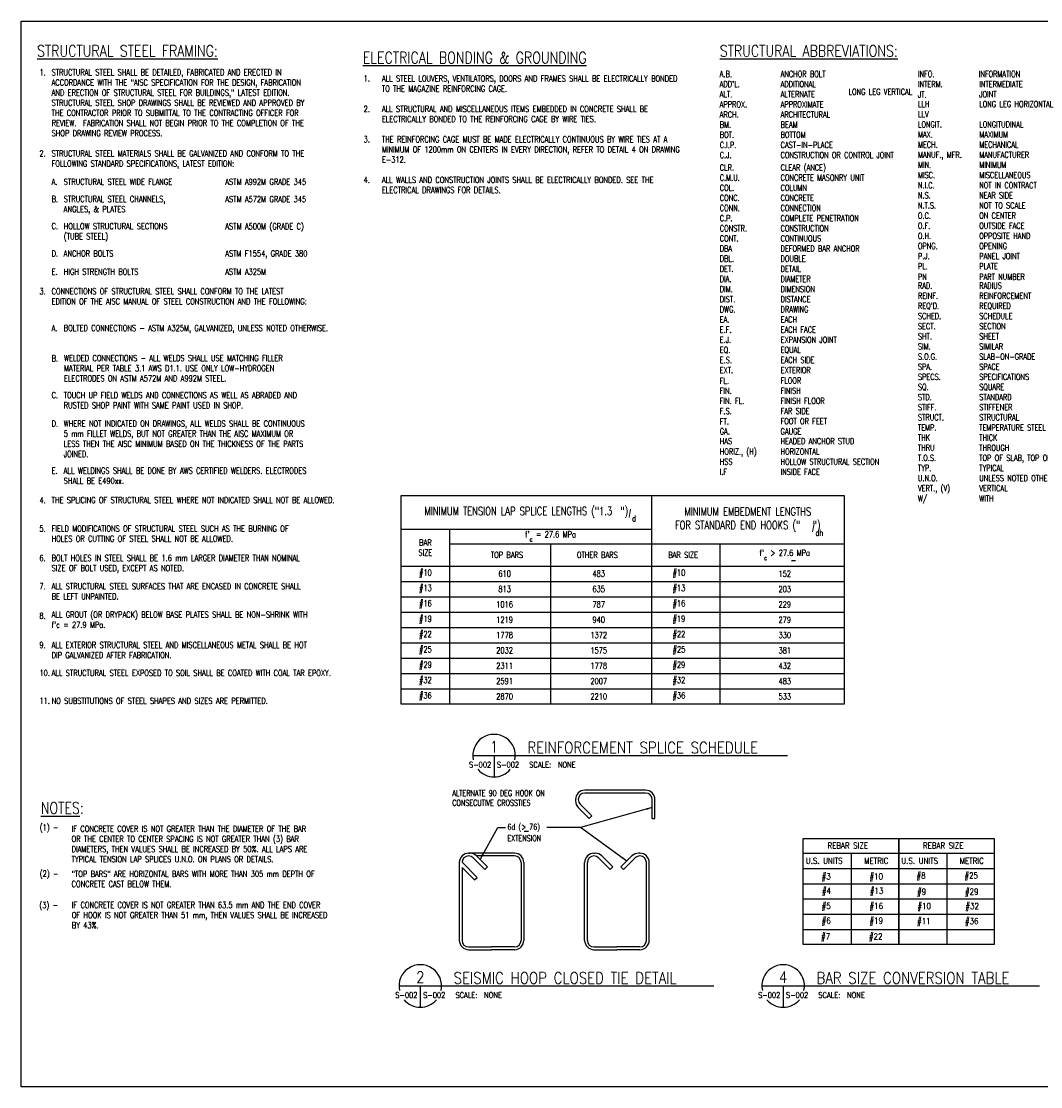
# Paper-space layout 'S-002' of a CAD drawing. Header units: millimetres. Extents: x 26 to 826, y 19 to 575.
# Tile 1 of 2: x 26 to 559, y 19 to 575. Entities that reach past the tile are written whole.
import ezdxf
from ezdxf.enums import TextEntityAlignment as Align

# ---------------------------------------------------------------- set-up
doc = ezdxf.new("R2010")
doc.units = ezdxf.units.MM
for name, color, linetype in [('G-ANNO-TTLB-4', 4, 'Continuous'), ('G-ANNO-TTLB2', 2, 'Continuous'), ('G-ANNO-TTLB5', 5, 'Continuous'), ('S-ANNO-DIMS', 2, 'Continuous'), ('S-ANNO-SYMB5', 5, 'Continuous'), ('S-ANNO-TEXT', 3, 'Continuous'), ('S-ANNO-TEXT-5', 5, 'Continuous'), ('S-ANNO-TEXT14', 14, 'Continuous'), ('S-DETL-RBAR_4', 4, 'Continuous')]:
    doc.layers.add(name, color=color, linetype=linetype)
doc.styles.add('BASE01', font='romans.shx', dxfattribs={"width": 0.8})
doc.styles.add('BASE01_TITLE', font='simplex.shx', dxfattribs={"width": 0.75, "height": 0.166667})
doc.styles.add('BASE16', font='simplex.shx', dxfattribs={"width": 0.75, "height": 2})
doc.styles.add('ROMANS', font='ROMANS.shx', dxfattribs={"width": 0.8})
doc.dimstyles.new('DIM01', dxfattribs={"dimtxt": 0.125, "dimasz": 0.09375, "dimexe": 0.0625, "dimexo": 0.0625, "dimgap": 0.09, "dimtad": 1, "dimdec": 4, "dimzin": 3, "dimdsep": 46, "dimlunit": 4, "dimtxsty": 'BASE01', "dimblk": 'ARCHTICK', "dimcen": 0.09, "dimdle": 0.0625, "dimclrd": 256, "dimclre": 256, "dimclrt": 4, "dimadec": 0, "dimazin": 0, "dimtfac": 1, "dimtdec": 4, "dimtmove": 0, "dimatfit": 3, "dimfxl": 1, "dimfrac": 2, "dimtolj": 1, "dimtzin": 0, "dimlwd": -1, "dimlwe": -1, "dimarcsym": 0})

# ---------------------------------------------------------------- blocks, each defined once
blk = doc.blocks.new('L_sub')
at = {"insert": (-1.37, 4.04), "char_height": 2.6667, "attachment_point": 1, "style": 'BASE16'}
blk.add_mtext('{\\Fscripts.shx|c0;l}', dxfattribs=at)
at = {"style": 'BASE16', "width": 0.75}
blk.add_attdef('X', (0, 0), '', height=2, dxfattribs=at)

psp = doc.layouts.new('S-002')

# ---------------------------------------------------------------- linework, layer by layer
at = {"layer": 'Defpoints'}
psp.add_lwpolyline([(26.42, 575.17), (776.41, 575.17), (776.41, 18.83), (26.42, 18.83)], close=True, dxfattribs=at)
at = {"layer": 'G-ANNO-TTLB-4'}
for p, q in [((250.01, 310), (250.01, 218.59)), ((250.01, 302.36), (355.51, 302.36)), ((302.76, 302.37), (302.76, 218.59)), ((391.21, 302.36), (391.21, 218.59)), ((224.84, 290.71), (456.05, 290.71)), ((434.77, 140.69), (484.63, 140.69)), ((459.8, 140.69), (459.8, 93.01)), ((484.63, 140.69), (534.49, 140.69)), ((509.65, 140.69), (509.65, 93.01)), ((434.77, 132.74), (484.63, 132.74)), ((484.63, 132.74), (534.49, 132.74))]:
    psp.add_line(p, q, dxfattribs=at)
at = {"layer": 'G-ANNO-TTLB2'}
for p, q in [((224.84, 282.69), (456.05, 282.69)), ((224.84, 274.68), (456.05, 274.68)), ((224.84, 266.67), (456.05, 266.67)), ((224.84, 258.65), (456.05, 258.65)), ((224.84, 250.64), (456.05, 250.64)), ((224.84, 242.63), (456.05, 242.63)), ((224.84, 234.61), (456.05, 234.61)), ((224.84, 226.6), (456.05, 226.6)), ((434.77, 124.8), (484.63, 124.8)), ((484.63, 124.8), (534.49, 124.8)), ((434.77, 116.85), (484.63, 116.85)), ((484.63, 116.85), (534.49, 116.85)), ((434.77, 108.9), (484.63, 108.9)), ((484.63, 108.9), (534.49, 108.9)), ((434.77, 100.95), (484.63, 100.95)), ((484.63, 100.95), (534.49, 100.95))]:
    psp.add_line(p, q, dxfattribs=at)
at = {"layer": 'G-ANNO-TTLB5'}
for p, q in [((224.84, 310), (355.51, 310)), ((355.51, 302.36), (456.05, 302.36)), ((434.77, 148.44), (484.63, 148.44)), ((484.63, 148.44), (534.49, 148.44))]:
    psp.add_line(p, q, dxfattribs=at)
for points in [[(224.84, 218.59), (224.84, 327.53), (456.05, 327.53), (456.05, 218.59)], [(434.77, 148.44), (484.63, 148.44), (484.63, 93.01), (434.77, 93.01)], [(484.63, 148.44), (534.49, 148.44), (534.49, 93.01), (484.63, 93.01)]]:
    psp.add_lwpolyline(points, close=True, dxfattribs=at)
psp.add_lwpolyline([(355.51, 327.53), (355.51, 218.59)], dxfattribs=at)
at = {"layer": 'S-ANNO-SYMB5'}
for p, q in [((262.17, 191.71), (290.68, 191.71)), ((273.28, 191.71), (273.28, 180.6)), ((290.68, 191.71), (426.47, 191.71)), ((223.66, 71.41), (252.17, 71.41)), ((234.77, 71.41), (234.77, 60.3)), ((252.17, 71.41), (387.96, 71.41)), ((413.14, 71.41), (441.65, 71.41)), ((424.25, 71.41), (424.25, 60.3)), ((441.65, 71.41), (558.06, 71.41))]:
    psp.add_line(p, q, dxfattribs=at)
for centre, start, end in [((273.28, 191.71), 348.1652, 191.8348), ((273.28, 191.71), 220.0956, 319.9044), ((234.77, 71.41), 348.1652, 191.8348), ((424.25, 71.41), 348.1652, 191.8348), ((234.77, 71.41), 220.0956, 319.9044), ((424.25, 71.41), 220.0956, 319.9044)]:
    psp.add_arc(centre, 11.11, start, end, dxfattribs=at)
at = {"layer": 'S-ANNO-TEXT'}
for p, q in [((355.51, 327.49), (355.51, 310)), ((355.51, 310), (355.51, 302.37)), ((428.63, 293.6), (430.71, 293.6)), ((289.04, 152.26), (291.26, 152.26))]:
    psp.add_line(p, q, dxfattribs=at)
at = {"layer": 'S-DETL-RBAR_4'}
for p, q in [((352.43, 173.62), (320.68, 173.62)), ((315.81, 168.75), (315.81, 168.08)), ((352.43, 172.19), (320.68, 172.19)), ((355.87, 158.88), (355.87, 168.75)), ((357.3, 158.88), (357.3, 168.75)), ((317.24, 164.63), (322.98, 158.88)), ((318.25, 166.31), (324.33, 160.23)), ((324.33, 160.23), (322.98, 158.88)), ((355.87, 158.88), (357.3, 158.88)), ((260.01, 140.74), (260.68, 140.74)), ((283.97, 140.74), (260.01, 140.74)), ((264.13, 139.31), (269.88, 133.56)), ((283.97, 139.31), (264.13, 139.31)), ((325.46, 140.74), (326.12, 140.74)), ((329.57, 139.31), (335.32, 133.56)), ((345.3, 139.31), (339.56, 133.56)), ((349.42, 140.74), (348.75, 140.74)), ((255.14, 135.86), (255.14, 95.24)), ((256.58, 136.03), (264.46, 128.15)), ((262.45, 138.3), (268.53, 132.22)), ((268.53, 132.22), (269.88, 133.56)), ((287.42, 135.86), (287.42, 95.24)), ((288.85, 135.86), (288.85, 95.24)), ((320.58, 95.24), (320.58, 135.86)), ((322.02, 95.24), (322.02, 135.86)), ((327.89, 138.3), (333.97, 132.22)), ((333.97, 132.22), (335.32, 133.56)), ((340.9, 132.22), (339.56, 133.56)), ((346.98, 138.3), (340.9, 132.22)), ((352.86, 95.24), (352.86, 135.86)), ((354.29, 95.24), (354.29, 135.86)), ((256.57, 133.34), (256.57, 95.24)), ((256.57, 133.34), (263.11, 126.8)), ((263.11, 126.8), (264.46, 128.15)), ((260.01, 91.8), (271.99, 91.8)), ((260.01, 90.37), (271.99, 90.37)), ((283.97, 91.8), (271.99, 91.8)), ((283.97, 90.37), (271.99, 90.37)), ((325.46, 91.8), (337.44, 91.8)), ((325.46, 90.37), (337.44, 90.37)), ((349.42, 91.8), (337.44, 91.8)), ((349.42, 90.37), (337.44, 90.37))]:
    psp.add_line(p, q, dxfattribs=at)
for centre, radius, start, end in [((320.68, 168.75), 4.87, 90, 180), ((352.43, 168.75), 4.87, 0, 90), ((320.68, 168.08), 4.87, 180, 225), ((320.68, 168.75), 3.44, 90, 180), ((320.68, 168.75), 3.44, 180, 225), ((352.43, 168.75), 3.44, 0, 90), ((260.01, 135.86), 4.87, 90, 180), ((260.01, 135.86), 3.44, 90, 180), ((260.01, 135.86), 3.44, 45, 90), ((260.68, 135.86), 4.87, 45, 90), ((283.97, 135.86), 4.87, 0, 90), ((283.97, 135.86), 3.44, 0, 90), ((325.46, 135.86), 4.87, 90, 180), ((325.46, 135.86), 3.44, 90, 180), ((325.46, 135.86), 3.44, 45, 90), ((326.12, 135.86), 4.87, 45, 90), ((348.75, 135.86), 4.87, 90, 135), ((349.42, 135.86), 3.44, 90, 135), ((349.42, 135.86), 4.87, 0, 90), ((349.42, 135.86), 3.44, 0, 90), ((260.01, 95.24), 4.87, 180, 270), ((260.01, 95.24), 3.44, 180, 270), ((283.97, 95.24), 3.44, 270, 0), ((283.97, 95.24), 4.87, 270, 0), ((325.46, 95.24), 4.87, 180, 270), ((325.46, 95.24), 3.44, 180, 270), ((349.42, 95.24), 4.87, 270, 0), ((349.42, 95.24), 3.44, 270, 0)]:
    psp.add_arc(centre, radius, start, end, dxfattribs=at)

# ---------------------------------------------------------------- block references
at = {"layer": 'S-ANNO-TEXT', "xscale": 1.587500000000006, "yscale": 1.587500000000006, "zscale": 1.587500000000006}
for p, values in [((345.39, 313.93), {'X': 'd'}), ((441.17, 306.46), {'X': 'dh'})]:
    psp.add_blockref('L_sub', p, dxfattribs=at).add_auto_attribs(values)

# ---------------------------------------------------------------- texts
at = {"layer": 'S-ANNO-TEXT'}
for s, height, style, width, p in [('A.B.', 3.175, 'BASE01', 0.75, (391.15, 546.08)), ('ANCHOR BOLT', 3.175, 'BASE01', 0.75, (422.9, 546.08)), ('INFO.', 3.175, 'BASE01', 0.75, (494.61, 546.06)), ('INFORMATION', 3.175, 'BASE01', 0.75, (526.36, 546.06)), ("ADD'L.", 3.175, 'BASE01', 0.75, (391.15, 540.78)), ('ADDITIONAL', 3.175, 'BASE01', 0.75, (422.9, 540.78)), ('LONG LEG VERTICAL', 3.175, 'BASE01', 0.75, (458.38, 536.78)), ('INTERM.', 3.175, 'BASE01', 0.75, (494.61, 540.77)), ('INTERMEDIATE', 3.175, 'BASE01', 0.75, (526.63, 540.77)), ('ALT.', 3.175, 'BASE01', 0.75, (391.15, 535.49)), ('ALTERNATE', 3.175, 'BASE01', 0.75, (422.9, 535.49)), ('JT.', 3.175, 'BASE01', 0.75, (494.61, 535.32)), ('JOINT', 3.175, 'BASE01', 0.75, (526.63, 535.48)), ('APPROX.', 3.175, 'BASE01', 0.75, (391.15, 530.2)), ('APPROXIMATE', 3.175, 'BASE01', 0.75, (422.9, 530.2)), ('LLH', 3.175, 'BASE01', 0.75, (494.61, 530.33)), ('LONG LEG HORIZONTAL', 3.175, 'BASE01', 0.75, (526.63, 530.33)), ('ARCH.', 3.175, 'BASE01', 0.75, (391.15, 524.91)), ('ARCHITECTURAL', 3.175, 'BASE01', 0.75, (422.9, 524.91)), ('LLV', 3.175, 'BASE01', 0.75, (494.61, 525.04)), ('LONGIT.', 3.175, 'BASE01', 0.75, (494.61, 519.75)), ('LONGITUDINAL', 3.175, 'BASE01', 0.75, (526.63, 519.75)), ('BM.', 3.175, 'BASE01', 0.75, (391.15, 519.62)), ('BOT.', 3.175, 'BASE01', 0.75, (391.15, 514.33)), ('BEAM', 3.175, 'BASE01', 0.75, (422.9, 519.62)), ('BOTTOM', 3.175, 'BASE01', 0.75, (422.9, 514.33)), ('MAX.', 3.175, 'BASE01', 0.75, (494.61, 514.45)), ('MAXIMUM', 3.175, 'BASE01', 0.75, (526.63, 514.45)), ('C.I.P.', 3.175, 'BASE01', 0.75, (391.15, 509.03)), ('CAST-IN-PLACE', 3.175, 'BASE01', 0.75, (422.9, 509.03)), ('MECH.', 3.175, 'BASE01', 0.75, (494.61, 509.16)), ('MECHANICAL', 3.175, 'BASE01', 0.75, (526.63, 509.16)), ('C.J.', 3.175, 'BASE01', 0.75, (391.15, 503.74)), ('CONSTRUCTION OR CONTROL JOINT', 3.175, 'BASE01', 0.75, (422.9, 503.74)), ('MANUF., MFR.', 3.175, 'BASE01', 0.75, (494.61, 503.87)), ('MANUFACTURER', 3.175, 'BASE01', 0.75, (526.63, 503.87)), ('CLEAR (ANCE)', 3.175, 'BASE01', 0.75, (422.9, 497.24)), ('MIN.', 3.175, 'BASE01', 0.75, (494.61, 498.58)), ('MINIMUM', 3.175, 'BASE01', 0.75, (526.63, 498.58)), ('CLR.', 3.175, 'BASE01', 0.75, (391.15, 497.24)), ('C.M.U.', 3.175, 'BASE01', 0.75, (391.15, 491.95)), ('CONCRETE MASONRY UNIT', 3.175, 'BASE01', 0.75, (422.9, 491.95)), ('MISC.', 3.175, 'BASE01', 0.75, (494.61, 493.29)), ('MISCELLANEOUS', 3.175, 'BASE01', 0.75, (526.63, 493.29)), ('COL.', 3.175, 'BASE01', 0.75, (391.15, 486.66)), ('COLUMN', 3.175, 'BASE01', 0.75, (422.9, 486.66)), ('N.I.C.', 3.175, 'BASE01', 0.75, (494.61, 487.96)), ('NOT IN CONTRACT', 3.175, 'BASE01', 0.75, (526.63, 487.96)), ('CONC.', 3.175, 'BASE01', 0.75, (391.15, 481.37)), ('CONCRETE', 3.175, 'BASE01', 0.75, (422.9, 481.37)), ('N.S.', 3.175, 'BASE01', 0.75, (494.61, 482.7)), ('NEAR SIDE', 3.175, 'BASE01', 0.75, (526.63, 482.7)), ('CONN.', 3.175, 'BASE01', 0.75, (391.15, 476.08)), ('CONNECTION', 3.175, 'BASE01', 0.75, (422.9, 476.08)), ('N.T.S.', 3.175, 'BASE01', 0.75, (494.61, 477.41)), ('NOT TO SCALE', 3.175, 'BASE01', 0.75, (526.63, 477.41)), ('C.P.', 3.175, 'BASE01', 0.75, (391.15, 470.78)), ('COMPLETE PENETRATION', 3.175, 'BASE01', 0.75, (422.9, 470.78)), ('O.C.', 3.175, 'BASE01', 0.75, (494.61, 472.12)), ('ON CENTER', 3.175, 'BASE01', 0.75, (526.63, 472.12)), ('CONSTR.', 3.175, 'BASE01', 0.75, (391.15, 465.49)), ('CONSTRUCTION', 3.175, 'BASE01', 0.75, (422.9, 465.49)), ('O.F.', 3.175, 'BASE01', 0.75, (494.61, 466.83)), ('OUTSIDE FACE', 3.175, 'BASE01', 0.75, (526.63, 466.83)), ('CONT.', 3.175, 'BASE01', 0.75, (391.15, 460.2)), ('CONTINUOUS', 3.175, 'BASE01', 0.75, (422.9, 460.2)), ('O.H.', 3.175, 'BASE01', 0.75, (494.61, 461.54)), ('OPPOSITE HAND', 3.175, 'BASE01', 0.75, (526.63, 461.54)), ('DBA', 3.175, 'BASE01', 0.75, (391.15, 454.91)), ('DEFORMED BAR ANCHOR', 3.175, 'BASE01', 0.75, (422.9, 454.91)), ('OPNG.', 3.175, 'BASE01', 0.75, (494.61, 456.25)), ('OPENING', 3.175, 'BASE01', 0.75, (526.63, 456.25)), ('DBL.', 3.175, 'BASE01', 0.75, (391.15, 449.62)), ('DOUBLE', 3.175, 'BASE01', 0.75, (422.9, 449.62)), ('P.J.', 3.175, 'BASE01', 0.75, (494.61, 450.95)), ('PANEL JOINT', 3.175, 'BASE01', 0.75, (526.63, 450.95)), ('DET.', 3.175, 'BASE01', 0.75, (391.15, 444.33)), ('DETAIL', 3.175, 'BASE01', 0.75, (422.9, 444.33)), ('PL.', 3.175, 'BASE01', 0.75, (494.61, 445.66)), ('PLATE', 3.175, 'BASE01', 0.75, (526.63, 445.66)), ('DIA.', 3.175, 'BASE01', 0.75, (391.15, 439.03)), ('DIAMETER', 3.175, 'BASE01', 0.75, (422.9, 439.03)), ('PN', 3.175, 'BASE01', 0.75, (494.61, 440.17)), ('PART NUMBER', 3.175, 'BASE01', 0.75, (526.63, 440.17)), ('DIM.', 3.175, 'BASE01', 0.75, (391.15, 433.74)), ('DIMENSION', 3.175, 'BASE01', 0.75, (422.9, 433.74)), ('RAD.', 3.175, 'BASE01', 0.75, (494.61, 435.54)), ('RADIUS', 3.175, 'BASE01', 0.75, (526.63, 435.54)), ('DIST.', 3.175, 'BASE01', 0.75, (391.15, 428.45)), ('DISTANCE', 3.175, 'BASE01', 0.75, (422.9, 428.45)), ('REINF.', 3.175, 'BASE01', 0.75, (494.61, 430.25)), ('REINFORCEMENT', 3.175, 'BASE01', 0.75, (526.63, 430.25)), ('DWG.', 3.175, 'BASE01', 0.75, (391.15, 423.16)), ('DRAWING', 3.175, 'BASE01', 0.75, (422.9, 423.16)), ('SCHED.', 3.175, 'BASE01', 0.75, (494.61, 419.67)), ("REQ'D.", 3.175, 'BASE01', 0.75, (494.61, 424.96)), ('SCHEDULE', 3.175, 'BASE01', 0.75, (526.63, 419.67)), ('REQUIRED', 3.175, 'BASE01', 0.75, (526.63, 424.96)), ('EA.', 3.175, 'BASE01', 0.75, (391.15, 417.87)), ('EACH', 3.175, 'BASE01', 0.75, (422.9, 417.87)), ('SECT.', 3.175, 'BASE01', 0.75, (494.61, 414.37)), ('SECTION', 3.175, 'BASE01', 0.75, (526.63, 414.37)), ('E.F.', 3.175, 'BASE01', 0.75, (391.15, 412.58)), ('EACH FACE', 3.175, 'BASE01', 0.75, (422.9, 412.58)), ('SHT.', 3.175, 'BASE01', 0.75, (494.61, 409.08)), ('SHEET', 3.175, 'BASE01', 0.75, (526.63, 409.08)), ('E.J.', 3.175, 'BASE01', 0.75, (391.15, 407.28)), ('EXPANSION JOINT', 3.175, 'BASE01', 0.75, (422.9, 407.28)), ('SIM.', 3.175, 'BASE01', 0.75, (494.61, 403.79)), ('SIMILAR', 3.175, 'BASE01', 0.75, (526.63, 403.79)), ('EQ.', 3.175, 'BASE01', 0.75, (391.15, 401.99)), ('EQUAL', 3.175, 'BASE01', 0.75, (422.9, 401.99)), ('S.O.G.', 3.175, 'BASE01', 0.75, (494.61, 398.5)), ('SLAB-ON-GRADE', 3.175, 'BASE01', 0.75, (526.63, 398.5)), ('E.S.', 3.175, 'BASE01', 0.75, (391.15, 396.7)), ('EACH SIDE', 3.175, 'BASE01', 0.75, (422.9, 396.7)), ('SPA.', 3.175, 'BASE01', 0.75, (494.61, 393.19)), ('SPACE', 3.175, 'BASE01', 0.75, (526.63, 393.19)), ('EXT.', 3.175, 'BASE01', 0.75, (391.15, 391.41)), ('EXTERIOR', 3.175, 'BASE01', 0.75, (422.9, 391.41)), ('SPECS.', 3.175, 'BASE01', 0.75, (494.61, 387.92)), ('SPECIFICATIONS', 3.175, 'BASE01', 0.75, (526.63, 387.92)), ('FL.', 3.175, 'BASE01', 0.75, (391.15, 385.8)), ('FLOOR', 3.175, 'BASE01', 0.75, (422.9, 385.96)), ('FINISH', 3.175, 'BASE01', 0.75, (422.9, 380.66)), ('SQ.', 3.175, 'BASE01', 0.75, (494.61, 382.63)), ('SQUARE', 3.175, 'BASE01', 0.75, (526.63, 382.63)), ('FIN.', 3.175, 'BASE01', 0.75, (391.15, 380.66)), ('FIN. FL.', 3.175, 'BASE01', 0.75, (391.15, 375.37)), ('FINISH FLOOR', 3.175, 'BASE01', 0.75, (422.9, 375.37)), ('STD.', 3.175, 'BASE01', 0.75, (494.61, 377.34)), ('STANDARD', 3.175, 'BASE01', 0.75, (526.63, 377.34)), ('F.S.', 3.175, 'BASE01', 0.75, (391.15, 370.06)), ('FAR SIDE', 3.175, 'BASE01', 0.75, (422.9, 370.06)), ('STIFF.', 3.175, 'BASE01', 0.75, (494.61, 372.05)), ('STIFFENER', 3.175, 'BASE01', 0.75, (526.63, 372.05)), ('FT.', 3.175, 'BASE01', 0.75, (391.15, 364.6)), ('FOOT OR FEET', 3.175, 'BASE01', 0.75, (422.9, 364.77)), ('STRUCT.', 3.175, 'BASE01', 0.75, (494.61, 366.76)), ('STRUCTURAL', 3.175, 'BASE01', 0.75, (526.63, 366.76)), ('GA.', 3.175, 'BASE01', 0.75, (391.15, 359.47)), ('GAUGE', 3.175, 'BASE01', 0.75, (422.9, 359.47)), ('TEMP.', 3.175, 'BASE01', 0.75, (494.61, 361.46)), ('TEMPERATURE STEEL', 3.175, 'BASE01', 0.75, (526.63, 361.46)), ('HAS', 3.175, 'BASE01', 0.75, (391.15, 354.34)), ('HEADED ANCHOR STUD', 3.175, 'BASE01', 0.75, (422.9, 354.34)), ('THK', 3.175, 'BASE01', 0.75, (494.61, 356.17)), ('THICK', 3.175, 'BASE01', 0.75, (526.63, 356.17)), ('HORIZ., (H)', 3.175, 'BASE01', 0.75, (391.15, 348.89)), ('HORIZONTAL', 3.175, 'BASE01', 0.75, (422.9, 348.89)), ('THRU', 3.175, 'BASE01', 0.75, (494.61, 350.89)), ('THROUGH', 3.175, 'BASE01', 0.75, (526.63, 350.89)), ('HSS', 3.175, 'BASE01', 0.75, (391.15, 343.6)), ('HOLLOW STRUCTURAL SECTION', 3.175, 'BASE01', 0.75, (422.9, 343.6)), ('T.O.S.', 3.175, 'BASE01', 0.75, (494.61, 345.6)), ('TOP OF SLAB, TOP OF STEEL', 3.175, 'BASE01', 0.75, (526.63, 345.6)), ('I.F', 3.175, 'BASE01', 0.75, (391.15, 338.32)), ('INSIDE FACE', 3.175, 'BASE01', 0.75, (422.9, 338.32)), ('TYP.', 3.175, 'BASE01', 0.75, (494.61, 340.31)), ('TYPICAL', 3.175, 'BASE01', 0.75, (526.63, 340.31)), ('U.N.O.', 3.175, 'BASE01', 0.75, (494.61, 335.02)), ('UNLESS NOTED OTHERWISE', 3.175, 'BASE01', 0.75, (526.63, 335.02)), ('VERT., (V)', 3.175, 'BASE01', 0.75, (494.61, 329.73)), ('VERTICAL', 3.175, 'BASE01', 0.75, (526.63, 329.73)), ('W/', 3.175, 'BASE01', 0.75, (494.61, 324.39)), ('WITH', 3.175, 'BASE01', 0.75, (526.63, 324.43)), ('S-002', 3, 'ROMANS', 0.85, (274.77, 185.46)), ('SCALE:  NONE', 3, 'ROMANS', 0.85, (291.65, 185.46)), ('6d (> 76)', 3.048, 'BASE01', 0.8, (280.27, 152.96)), ('EXTENSION', 3.048, 'BASE01', 0.8, (280.27, 147.06)), ('REBAR SIZE', 3.176, 'ROMANS', 0.85, (447.38, 143.17)), ('REBAR SIZE', 3.176, 'ROMANS', 0.85, (497.24, 143.17)), ('U.S. UNITS', 3.176, 'ROMANS', 0.85, (436.09, 135.19)), ('METRIC', 3.176, 'ROMANS', 0.85, (466.58, 135.19)), ('U.S. UNITS', 3.176, 'ROMANS', 0.85, (485.95, 135.19)), ('METRIC', 3.176, 'ROMANS', 0.85, (516.43, 135.19)), ('#3', 3.176, 'ROMANS', 0.85, (444.32, 127.05)), ('#10', 3.176, 'ROMANS', 0.85, (469.35, 127.05)), ('#8', 3.176, 'ROMANS', 0.85, (493.89, 127.5)), ('#25', 3.176, 'ROMANS', 0.85, (518.92, 127.5)), ('#4', 3.176, 'ROMANS', 0.85, (444.52, 119.52)), ('#13', 3.176, 'ROMANS', 0.85, (469.54, 119.52)), ('#9', 3.176, 'ROMANS', 0.85, (494.18, 119.1)), ('#29', 3.176, 'ROMANS', 0.85, (519.2, 119.1)), ('#5', 3.176, 'ROMANS', 0.85, (444.32, 111.65)), ('#16', 3.176, 'ROMANS', 0.85, (469.35, 111.65)), ('#10', 3.176, 'ROMANS', 0.85, (494.37, 111.57)), ('#32', 3.176, 'ROMANS', 0.85, (519.4, 111.57)), ('#6', 3.176, 'ROMANS', 0.85, (444.32, 103.95)), ('#19', 3.176, 'ROMANS', 0.85, (469.35, 103.95)), ('#11', 3.176, 'ROMANS', 0.85, (494.18, 103.7)), ('#36', 3.176, 'ROMANS', 0.85, (519.2, 103.7)), ('#7', 3.176, 'ROMANS', 0.85, (444.04, 95.71)), ('#22', 3.176, 'ROMANS', 0.85, (469.06, 95.71)), ('S-002', 3, 'ROMANS', 0.85, (236.26, 65.16)), ('SCALE:  NONE', 3, 'ROMANS', 0.85, (253.14, 65.16)), ('S-002', 3, 'ROMANS', 0.85, (425.74, 65.16)), ('SCALE:  NONE', 3, 'ROMANS', 0.85, (442.62, 65.16))]:
    psp.add_text(s, height=height, dxfattribs=dict(at, style=style, width=width)).set_placement(p)
at = {"layer": 'S-ANNO-TEXT', "style": 'ROMANS', "width": 0.85}
for p in [(271.79, 185.46), (233.29, 65.16), (422.77, 65.16)]:
    psp.add_text('S-002', height=3, dxfattribs=at).set_placement(p, align=Align.RIGHT)
at = {"layer": 'S-ANNO-TEXT', "char_height": 3.175, "attachment_point": 1, "style": 'BASE01'}
for s, insert in [('1.', (35.88, 550.1)), ('2.', (35.88, 507.75)), ('A.', (42.23, 492.96)), ('STRUCTURAL STEEL WIDE FLANGE', (48.58, 492.96)), ('ASTM A992M GRADE 345', (132.93, 492.96)), ('B.', (42.23, 483.95)), ('STRUCTURAL STEEL CHANNELS, \\PANGLES, & PLATES', (48.58, 483.95)), ('ASTM A572M GRADE 345', (132.93, 483.89)), ('C.', (42.23, 469.84)), ('HOLLOW STRUCTURAL SECTIONS\\P(TUBE STEEL)', (48.58, 469.77)), ('ASTM A500M (GRADE C)', (132.93, 469.71)), ('D.', (42.23, 455.51)), ('ANCHOR BOLTS ', (48.58, 455.51)), ('ASTM F1554, GRADE 380', (132.9, 455.51)), ('E.', (42.23, 445.99)), ('HIGH STRENGTH BOLTS', (48.58, 445.99)), ('ASTM A325M', (132.9, 445.99)), ('3.', (35.88, 435.78)), ('A.', (42.23, 416.58)), ('B.', (42.23, 400.75)), ('C.', (42.23, 381.53)), ('D.', (42.23, 366.7)), ('E.', (42.23, 342.11)), ('4.', (35.88, 326.75)), ('5.', (35.88, 311.86)), ('6.', (35.88, 296.47)), ('7.', (35.88, 281.73)), ('8.', (35.88, 266.34)), ('9.', (35.88, 251.08)), ('10.', (35.88, 236.5)), ('11.', (35.88, 221.92)), ('(1) -', (36.04, 155.78)), ('IF CONCRETE COVER IS NOT GREATER THAN THE DIAMETER OF THE BAR\\POR THE CENTER TO CENTER SPACING IS NOT GREATER THAN (3) BAR \\PDIAMETERS, THEN VALUES SHALL BE INCREASED BY 50%. ALL LAPS ARE\\PTYPICAL TENSION LAP SPLICES U.N.O. ON PLANS OR DETAILS.', (52.69, 155.1)), ('(2) -', (36.04, 131.68)), ('"TOP BARS" ARE HORIZONTAL BARS WITH MORE THAN 305 mm DEPTH OF\\PCONCRETE CAST BELOW THEM.', (52.69, 131.54)), ('(3) -', (35.81, 115.18)), ('IF CONCRETE COVER IS NOT GREATER THAN 63.5 mm AND THE END COVER\\POF HOOK IS NOT GREATER THAN 51 mm, THEN VALUES SHALL BE INCREASED \\PBY 43%.', (52.79, 115.29))]:
    psp.add_mtext(s, dxfattribs=dict(at, insert=insert))
at = {"layer": 'S-ANNO-TEXT'}
for s, insert, char_height, width, attachment_point, style in [('STRUCTURAL STEEL SHALL BE DETAILED, FABRICATED AND ERECTED IN ACCORDANCE WITH THE "AISC SPECIFICATION FOR THE DESIGN, FABRICATION AND ERECTION OF STRUCTURAL STEEL FOR BUILDINGS," LATEST EDITION.  STRUCTURAL STEEL SHOP DRAWINGS SHALL BE REVIEWED AND APPROVED BY THE CONTRACTOR PRIOR TO SUBMITTAL TO THE CONTRACTING OFFICER FOR REVIEW.  FABRICATION SHALL NOT BEGIN PRIOR TO THE COMPLETION OF THE SHOP DRAWING REVIEW PROCESS.', (42.23, 550.1), 3.175, 146.05, 1, 'BASE01'), ('\\pxi-3,l3,t3;1.^IALL STEEL LOUVERS, VENTILATORS, DOORS AND FRAMES SHALL BE ELECTRICALLY BONDED TO THE MAGAZINE REINFORCING CAGE.\\P\\P2.^IALL STRUCTURAL AND MISCELLANEOUS ITEMS EMBEDDED IN CONCRETE SHALL BE ELECTRICALLY BONDED TO THE REINFORCING CAGE BY WIRE TIES.\\P\\P3.^ITHE REINFORCING CAGE MUST BE MADE ELECTRICALLY CONTINUOUS BY WIRE TIES AT A MINIMUM OF 1200mm ON CENTERS IN EVERY DIRECTION, REFER TO DETAIL 4 ON DRAWING E-312.\\P\\P4.^IALL WALLS AND CONSTRUCTION JOINTS SHALL BE ELECTRICALLY BONDED. SEE THE ELECTRICAL DRAWINGS FOR DETAILS.', (205.17, 546.88), 3.175, 179.031, 1, 'BASE01'), ('STRUCTURAL STEEL MATERIALS SHALL BE GALVANIZED AND CONFORM TO THE FOLLOWING STANDARD SPECIFICATIONS, LATEST EDITION:', (42.23, 507.75), 3.175, 146.05, 1, 'BASE01'), ('CONNECTIONS OF STRUCTURAL STEEL SHALL CONFORM TO THE LATEST EDITION OF THE AISC MANUAL OF STEEL CONSTRUCTION AND THE FOLLOWING: ', (42.23, 435.78), 3.175, 146.05, 1, 'BASE01'), ('BOLTED CONNECTIONS - ASTM A325M, GALVANIZED, UNLESS NOTED OTHERWISE.', (48.58, 416.58), 3.175, 139.7, 1, 'BASE01'), ('WELDED CONNECTIONS - ALL WELDS SHALL USE MATCHING FILLER MATERIAL PER TABLE 3.1 AWS D1.1. USE ONLY LOW-HYDROGEN ELECTRODES ON ASTM A572M AND A992M STEEL.', (48.67, 400.87), 3.175, 139.6064, 1, 'BASE01'), ('TOUCH UP FIELD WELDS AND CONNECTIONS AS WELL AS ABRADED AND RUSTED SHOP PAINT WITH SAME PAINT USED IN SHOP.', (48.56, 381.53), 3.175, 139.7146, 1, 'BASE01'), ('WHERE NOT INDICATED ON DRAWINGS, ALL WELDS SHALL BE CONTINUOUS 5 mm FILLET WELDS, BUT NOT GREATER THAN THE AISC MAXIMUM OR LESS THEN THE AISC MINIMUM BASED ON THE THICKNESS OF THE PARTS JOINED.', (48.56, 366.7), 3.175, 139.7146, 1, 'BASE01'), ('ALL WELDINGS SHALL BE DONE BY AWS CERTIFIED WELDERS. ELECTRODES SHALL BE E490xx.', (48.56, 342.11), 3.175, 139.7146, 1, 'BASE01'), ('THE SPLICING OF STRUCTURAL STEEL WHERE NOT INDICATED SHALL NOT BE ALLOWED.', (42.23, 326.75), 3.175, 146.05, 1, 'BASE01'), ('MINIMUM TENSION LAP SPLICE LENGTHS ("1.3  ")', (290.17, 318.74), 4.2333, 127.4905, 5, 'BASE01_TITLE'), ('{\\C256;MINIMUM EMBEDMENT LENGTHS\\PFOR STANDARD END HOOKS ("   ")}', (405.78, 314.94), 4.2333, 97.3647, 5, 'BASE01_TITLE'), ('FIELD MODIFICATIONS OF STRUCTURAL STEEL SUCH AS THE BURNING OF HOLES OR CUTTING OF STEEL SHALL NOT BE ALLOWED.', (42.23, 311.86), 3.175, 146.05, 1, 'BASE01'), ("\\A2;f'{\\H0.7x;\\S ^ c;} = 27.6 MPa", (302.76, 306.18), 3.175, 31.9895, 5, 'BASE01'), ('BAR\\PSIZE', (237.43, 300.36), 3.175, 21.997, 5, 'BASE01'), ('BOLT HOLES IN STEEL SHALL BE 1.6 mm LARGER DIAMETER THAN NOMINAL SIZE OF BOLT USED, EXCEPT AS NOTED.', (42.23, 296.5), 3.175, 146.05, 1, 'BASE01'), ('TOP BARS', (280.02, 296.55), 3.175, 34.4713, 5, 'BASE01'), ('OTHER BARS', (327.21, 296.55), 3.175, 45.7268, 5, 'BASE01'), ('BAR SIZE', (372.04, 296.53), 3.175, 47.4512, 5, 'BASE01'), ("\\A2;f'{\\H0.7x;\\S ^ c;} > 27.6 MPa", (425.09, 296.53), 3.175, 35.7395, 5, 'BASE01'), ('#10', (237.43, 286.72), 3.175, 21.997, 5, 'BASE01'), ('610', (278.8, 286.72), 3.175, 14.4073, 5, 'BASE01'), ('483', (327.94, 286.72), 3.175, 14.4073, 5, 'BASE01'), ('#10', (369.84, 286.72), 3.175, 21.997, 5, 'BASE01'), ('152', (425.09, 286.7), 3.175, 35.7395, 5, 'BASE01'), ('ALL STRUCTURAL STEEL SURFACES THAT ARE ENCASED IN CONCRETE SHALL BE LEFT UNPAINTED.', (42.23, 281.73), 3.175, 146.05, 1, 'BASE01'), ('#13', (237.43, 278.71), 3.175, 21.997, 5, 'BASE01'), ('813', (278.8, 278.71), 3.175, 14.4073, 5, 'BASE01'), ('635', (327.94, 278.71), 3.175, 14.4073, 5, 'BASE01'), ('#13', (369.84, 278.71), 3.175, 21.997, 5, 'BASE01'), ('203', (425.09, 278.69), 3.175, 35.7395, 5, 'BASE01'), ('#16', (237.43, 270.69), 3.175, 21.997, 5, 'BASE01'), ('1016', (278.8, 270.69), 3.175, 14.4073, 5, 'BASE01'), ('787', (327.94, 270.69), 3.175, 14.4073, 5, 'BASE01'), ('#16', (369.84, 270.69), 3.175, 21.997, 5, 'BASE01'), ('229', (425.09, 270.67), 3.175, 35.7395, 5, 'BASE01'), ("ALL GROUT (OR DRYPACK) BELOW BASE PLATES SHALL BE NON-SHRINK WITH f'c = 27.9 MPa.", (42.23, 266.93), 3.175, 146.05, 1, 'BASE01'), ('#19', (237.43, 262.68), 3.175, 21.997, 5, 'BASE01'), ('1219', (278.8, 262.68), 3.175, 14.4073, 5, 'BASE01'), ('940', (327.94, 262.68), 3.175, 14.4073, 5, 'BASE01'), ('#19', (369.84, 262.68), 3.175, 21.997, 5, 'BASE01'), ('279', (425.09, 262.66), 3.175, 35.7395, 5, 'BASE01'), ('#22', (237.43, 254.67), 3.175, 21.997, 5, 'BASE01'), ('1778', (278.8, 254.67), 3.175, 14.4073, 5, 'BASE01'), ('1372', (327.94, 254.67), 3.175, 14.4073, 5, 'BASE01'), ('#22', (369.84, 254.67), 3.175, 21.997, 5, 'BASE01'), ('330', (425.09, 254.65), 3.175, 35.7395, 5, 'BASE01'), ('ALL EXTERIOR STRUCTURAL STEEL AND MISCELLANEOUS METAL SHALL BE HOT DIP GALVANIZED AFTER FABRICATION.', (42.23, 251.06), 3.175, 146.05, 1, 'BASE01'), ('#25', (237.43, 246.66), 3.175, 21.997, 5, 'BASE01'), ('2032', (278.8, 246.66), 3.175, 14.4073, 5, 'BASE01'), ('1575', (327.94, 246.66), 3.175, 14.4073, 5, 'BASE01'), ('#25', (369.84, 246.66), 3.175, 21.997, 5, 'BASE01'), ('381', (425.09, 246.63), 3.175, 35.7395, 5, 'BASE01'), ('#29', (237.43, 238.64), 3.175, 21.997, 5, 'BASE01'), ('2311', (278.8, 238.64), 3.175, 14.4073, 5, 'BASE01'), ('1778', (327.94, 238.64), 3.175, 14.4073, 5, 'BASE01'), ('#29', (369.84, 238.64), 3.175, 21.997, 5, 'BASE01'), ('432', (425.09, 238.62), 3.175, 35.7395, 5, 'BASE01'), ('ALL STRUCTURAL STEEL EXPOSED TO SOIL SHALL BE COATED WITH COAL TAR EPOXY.', (42.23, 236.48), 3.175, 146.05, 1, 'BASE01'), ('#32', (237.43, 230.63), 3.175, 21.997, 5, 'BASE01'), ('2591', (278.8, 230.63), 3.175, 14.4073, 5, 'BASE01'), ('2007', (327.94, 230.63), 3.175, 14.4073, 5, 'BASE01'), ('#32', (369.84, 230.63), 3.175, 21.997, 5, 'BASE01'), ('483', (425.09, 230.61), 3.175, 35.7395, 5, 'BASE01'), ('#36', (237.43, 222.62), 3.175, 21.997, 5, 'BASE01'), ('2870', (278.8, 222.62), 3.175, 14.4073, 5, 'BASE01'), ('2210', (327.94, 222.62), 3.175, 14.4073, 5, 'BASE01'), ('#36', (369.84, 222.62), 3.175, 21.997, 5, 'BASE01'), ('533', (425.09, 222.59), 3.175, 35.7395, 5, 'BASE01'), ('NO SUBSTITUTIONS OF STEEL SHAPES AND SIZES ARE PERMITTED.', (42.23, 221.9), 3.175, 146.05, 1, 'BASE01'), ('ALTERNATE 90 DEG HOOK ON CONSECUTIVE CROSSTIES', (251.48, 173.66), 3.048, 53.0642, 1, 'BASE01')]:
    psp.add_mtext(s, dxfattribs=dict(at, insert=insert, char_height=char_height, width=width, attachment_point=attachment_point, style=style))
at = {"layer": 'S-ANNO-TEXT-5', "char_height": 6, "attachment_point": 1, "style": 'ROMANS'}
for s, insert in [('{\\LSTRUCTURAL STEEL FRAMING:}', (34.64, 562.74)), ('{\\LSTRUCTURAL ABBREVIATIONS:}', (391.15, 562.74)), ('{\\LELECTRICAL BONDING & GROUNDING}', (204.77, 559.22)), ('{\\LNOTES}:', (36.6, 167.36))]:
    psp.add_mtext(s, dxfattribs=dict(at, insert=insert))
at = {"layer": 'S-ANNO-TEXT14', "style": 'ROMANS', "width": 0.85}
for s, p in [('1', (273.28, 193.3)), ('2', (234.77, 73)), ('4', (424.25, 73))]:
    psp.add_text(s, height=6, dxfattribs=at).set_placement(p, align=Align.CENTER)
for s, p in [('REINFORCEMENT SPLICE SCHEDULE', (290.68, 192.91)), ('SEISMIC HOOP CLOSED TIE DETAIL', (252.17, 72.61)), ('BAR SIZE CONVERSION TABLE', (441.65, 72.61))]:
    psp.add_text(s, height=6, dxfattribs=at).set_placement(p)

# ---------------------------------------------------------------- leaders
at = {"layer": 'S-ANNO-DIMS'}
for points in [[(355.87, 164.63), (318.46, 154.25), (300.87, 154.25)], [(265.96, 137.48), (275.19, 154.25), (279.32, 154.25)], [(342.65, 136.66), (318.46, 154.25)]]:
    psp.add_leader(points, dimstyle='DIM01', override={"dimtxt": 3, "dimasz": 3, "dimexe": 1.58, "dimexo": 1.58, "dimgap": 1.58, "dimtad": 0, "dimtoh": 1, "dimdec": 0, "dimlunit": 2, "dimdle": 0, "dimclrt": 3, "dimtfac": 0.7, "dimtdec": 0, "dimtix": 1, "dimtmove": 1}, dxfattribs=at)

doc.saveas('drawing.dxf')
